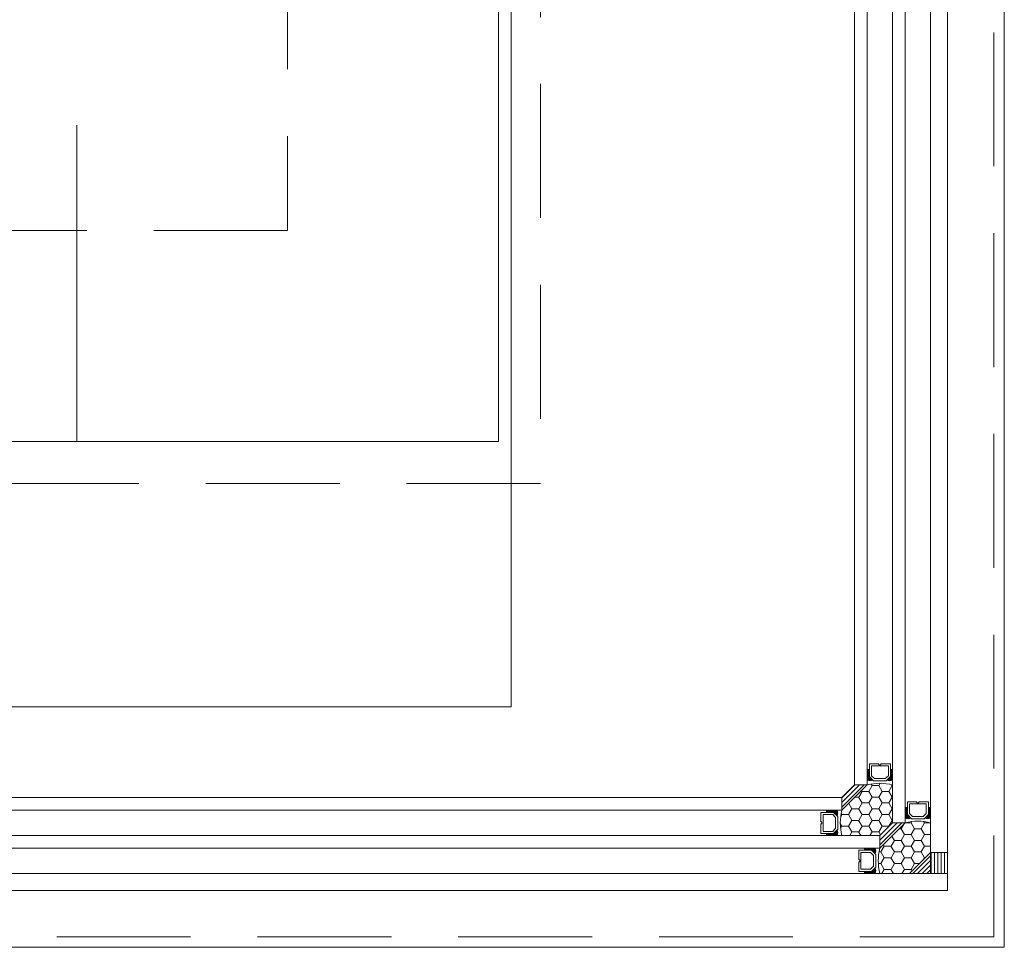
# Model space of a CAD drawing. Header units: millimetres. Extents: x 144573 to 336993, y 74252 to 247042.
# Tile 248 of 256: x 172834 to 173301, y 174615 to 175055. Entities that reach past the tile are written whole.
import ezdxf

# ---------------------------------------------------------------- set-up
doc = ezdxf.new("R2010")
doc.units = ezdxf.units.MM
doc.linetypes.add('CK_Čerchovaná 50', pattern=[6, 3, -1.5, 0, -1.5])
doc.linetypes.add('ČÁRKOVANÁ', pattern=[19.05, 12.7, -6.35])
doc.layers.add('FASÁDA DETAILNÍ', color=255, linetype='Continuous', lineweight=0)
doc.layers.add('TENKA', color=255, linetype='Continuous', lineweight=0)
pattern_1 = [(225, (189487.853, 122695.2166), (1.122532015, -1.122532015), [])]

msp = doc.modelspace()

# ---------------------------------------------------------------- hatches: boundary and pattern name
at = {"layer": 'FASÁDA DETAILNÍ'}
h = msp.add_hatch(dxfattribs=at)
h.set_pattern_fill('HONEY', color=256, angle=180)
h.set_pattern_definition([(180, (189505.8536, 122677.2166), (-4.7625, -2.74963), [3.175, -6.35]), (300, (189505.8536, 122677.2166), (4.76249943, -2.74963099), [3.175, -6.35]), (240, (189505.8536, 122677.2166), (-5.7e-07, -5.49926099), [-6.35, 3.175])])
edge = h.paths.add_edge_path()
edge.add_line((173242.481, 174668.259), (173248.481, 174674.259))
edge.add_line((173248.481, 174674.259), (173248.481, 174674.259))
edge.add_line((173248.481, 174674.259), (173248.481, 174692.259))
edge.add_arc((173242.481, 174670.367), 22.699, 434.67282, 465.32728)
edge.add_line((173236.481, 174692.259), (173224.481, 174680.259))
edge.add_arc((173246.372, 174674.259), 22.699, 524.67278, 555.32722)
edge.add_line((173224.481, 174668.259), (173242.481, 174668.259))
h = msp.add_hatch(dxfattribs=at)
h.set_pattern_fill('ANSI31', color=256, scale=0.5, angle=180)
h.set_pattern_definition([(225, (189505.8536, 122677.2166), (1.122532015, -1.122532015), [])])
h.paths.add_polyline_path([(173236.481, 174692.259), (173230.481, 174692.259), (173224.481, 174686.259), (173224.481, 174680.259)])
h = msp.add_hatch(dxfattribs=at)
h.set_pattern_fill('HONEY', color=256, angle=180)
h.set_pattern_definition([(180, (189487.853, 122695.2166), (-4.7625, -2.74963), [3.175, -6.35]), (300, (189487.853, 122695.2166), (4.76249943, -2.74963099), [3.175, -6.35]), (240, (189487.853, 122695.2166), (-5.7e-07, -5.49926099), [-6.35, 3.175])])
edge = h.paths.add_edge_path()
edge.add_line((173256.481, 174650.259), (173266.481, 174660.259))
edge.add_line((173266.481, 174660.259), (173266.481, 174660.259))
edge.add_line((173266.481, 174660.259), (173266.481, 174674.259))
edge.add_arc((173260.481, 174652.367), 22.699, 434.67282, 465.32728)
edge.add_line((173254.481, 174674.259), (173242.481, 174662.259))
edge.add_arc((173264.373, 174656.259), 22.699, 524.67278, 555.32722)
edge.add_line((173242.481, 174650.259), (173256.481, 174650.259))
h = msp.add_hatch(dxfattribs=at)
h.set_pattern_fill('ANSI31', color=256, scale=0.5, angle=180)
h.set_pattern_definition(pattern_1)
h.paths.add_polyline_path([(173254.481, 174674.259), (173248.481, 174674.259), (173242.481, 174668.259), (173242.481, 174662.259)])
h = msp.add_hatch(dxfattribs=at)
h.set_pattern_fill('ANSI31', color=256, scale=0.5, angle=180)
h.set_pattern_definition(pattern_1)
h.paths.add_polyline_path([(173266.481, 174660.259), (173266.481, 174660.259), (173256.481, 174650.259), (173266.481, 174650.259)])
h = msp.add_hatch(dxfattribs=at)
h.set_pattern_fill('ANSI31', color=256, scale=0.5, angle=225)
h.set_pattern_definition([(270, (189487.853, 122695.2166), (1.5875, -5e-16), [])])
h.paths.add_polyline_path([(173274.481, 174660.259), (173266.481, 174660.259), (173266.481, 174650.259), (173274.481, 174650.259)])

# ---------------------------------------------------------------- linework, layer by layer
for p, q in [((173230.481, 174692.259), (173230.481, 176609.759)), ((173236.481, 176609.759), (173236.481, 174692.259)), ((173248.481, 174674.259), (173248.481, 176609.759)), ((173254.481, 176609.759), (173254.481, 174674.259)), ((173266.481, 174660.259), (173266.481, 176609.759)), ((173274.481, 176609.759), (173274.481, 174660.259)), ((173224.481, 174686.259), (173230.481, 174692.259)), ((173224.481, 174680.259), (173236.481, 174692.259)), ((173230.481, 174692.259), (173236.481, 174692.259)), ((173224.481, 174686.259), (171750.48, 174686.259)), ((173224.481, 174686.259), (173224.481, 174680.259)), ((171750.48, 174680.259), (173224.481, 174680.259)), ((173242.481, 174668.259), (173248.481, 174674.259)), ((173242.481, 174662.259), (173254.481, 174674.259)), ((173248.481, 174674.259), (173254.481, 174674.259)), ((173266.481, 174674.259), (173266.481, 174650.259)), ((171750.48, 174668.259), (173242.481, 174668.259)), ((173242.481, 174668.259), (173242.481, 174662.259)), ((173242.481, 174662.259), (171750.48, 174662.259)), ((173256.481, 174650.259), (173266.481, 174660.259)), ((173266.481, 174660.259), (173274.481, 174660.259)), ((173274.481, 174650.259), (173274.481, 174660.259)), ((171750.48, 174650.259), (173274.481, 174650.259)), ((173274.481, 174650.259), (173274.481, 174642.259)), ((173274.481, 174642.259), (171750.48, 174642.259))]:
    msp.add_line(p, q, dxfattribs=at)
for points in [[(173301.48, 174615.259), (146721.48, 174615.259), (146721.48, 198295.259), (173301.48, 198295.259)], [(173061.48, 174855.259), (146961.48, 174855.259), (146961.48, 198055.259), (173061.48, 198055.259)], [(173237.481, 174702.259), (173237.481, 174696.259), (173239.481, 174694.259), (173245.481, 174694.259), (173247.481, 174696.259), (173247.481, 174702.259), (173242.981, 174702.259), (173242.981, 174701.759), (173241.981, 174701.759), (173241.981, 174702.259)], [(173246.481, 174701.259), (173238.481, 174701.259), (173238.481, 174696.673), (173239.895, 174695.259), (173244.928, 174695.259), (173246.481, 174696.673)], [(173255.481, 174684.259), (173255.481, 174678.259), (173257.481, 174676.259), (173263.481, 174676.259), (173265.481, 174678.259), (173265.481, 174684.259), (173260.981, 174684.259), (173260.981, 174683.759), (173259.981, 174683.759), (173259.981, 174684.259)], [(173264.481, 174683.259), (173256.481, 174683.259), (173256.481, 174678.673), (173257.896, 174677.259), (173262.929, 174677.259), (173264.481, 174678.673)], [(173214.481, 174679.259), (173220.481, 174679.259), (173222.481, 174677.259), (173222.481, 174671.259), (173220.481, 174669.259), (173214.481, 174669.259), (173214.481, 174673.759), (173214.981, 174673.759), (173214.981, 174674.759), (173214.481, 174674.759)], [(173215.481, 174670.259), (173215.481, 174678.259), (173220.066, 174678.259), (173221.481, 174676.844), (173221.481, 174671.811), (173220.066, 174670.259)], [(173232.481, 174661.259), (173238.481, 174661.259), (173240.481, 174659.259), (173240.481, 174653.259), (173238.481, 174651.259), (173232.481, 174651.259), (173232.481, 174655.759), (173232.981, 174655.759), (173232.981, 174656.759), (173232.481, 174656.759)], [(173233.481, 174652.259), (173233.481, 174660.259), (173238.067, 174660.259), (173239.481, 174658.844), (173239.481, 174653.811), (173238.067, 174652.259)]]:
    msp.add_lwpolyline(points, close=True, dxfattribs=at)
at = {"layer": 'FASÁDA DETAILNÍ', "linetype": 'ČÁRKOVANÁ', "ltscale": 5}
for points in [[(173296.48, 174620.259), (146726.48, 174620.259), (146726.48, 198290.259), (173296.48, 198290.259)], [(173081.48, 174835.259), (146941.48, 174835.259), (146941.48, 198075.259), (173081.48, 198075.259)], [(172961.48, 174955.259), (147061.48, 174955.259), (147061.48, 197955.259), (172961.48, 197955.259)]]:
    msp.add_lwpolyline(points, close=True, dxfattribs=at)
at = {"layer": 'FASÁDA DETAILNÍ'}
msp.add_lwpolyline([(172697.98, 174729.259), (173067.48, 174729.259), (173067.48, 176598.759)], dxfattribs=at)
for centre, radius, start, end in [((173236.981, 174700.122), 0.596, 213.03656, 326.96344), ((173236.981, 174699.829), 0.596, 213.03656, 326.96344), ((173236.981, 174699.537), 0.596, 213.03656, 326.96344), ((173236.981, 174699.244), 0.596, 213.03656, 326.96344), ((173236.981, 174698.952), 0.596, 213.03656, 326.96344), ((173236.981, 174698.659), 0.596, 213.03656, 326.96344), ((173236.981, 174698.367), 0.596, 213.03656, 326.96344), ((173236.981, 174698.074), 0.596, 213.03656, 326.96344), ((173236.981, 174697.782), 0.596, 213.03656, 326.96344), ((173247.981, 174700.122), 0.596, 213.03656, 326.96344), ((173247.981, 174699.829), 0.596, 213.03656, 326.96344), ((173247.981, 174699.537), 0.596, 213.03656, 326.96344), ((173247.981, 174699.244), 0.596, 213.03656, 326.96344), ((173247.981, 174698.952), 0.596, 213.03656, 326.96344), ((173247.981, 174698.659), 0.596, 213.03656, 326.96344), ((173247.981, 174698.367), 0.596, 213.03656, 326.96344), ((173247.981, 174698.074), 0.596, 213.03656, 326.96344), ((173247.981, 174697.782), 0.596, 213.03656, 326.96344), ((173236.981, 174697.489), 0.596, 213.03656, 326.96344), ((173236.981, 174697.197), 0.596, 213.03656, 326.96344), ((173236.981, 174696.904), 0.596, 213.03656, 326.96344), ((173236.981, 174696.612), 0.596, 213.03656, 326.96344), ((173237.119, 174696.599), 0.879, 223.50356, 316.00509), ((173237.267, 174696.69), 1.263, 231.50044, 308.03437), ((173237.406, 174696.85), 1.712, 237.31435, 302.70505), ((173237.55, 174697.094), 2.248, 241.59719, 298.47266), ((173237.719, 174697.443), 2.897, 244.70485, 294.69333), ((173237.833, 174697.81), 3.546, 247.59095, 292.70618), ((173242.481, 174670.368), 22.699, 74.67278, 105.32722), ((173247.129, 174697.81), 3.546, 247.29382, 292.40905), ((173247.243, 174697.443), 2.897, 245.30667, 295.29515), ((173247.412, 174697.094), 2.248, 241.52734, 298.40281), ((173247.556, 174696.85), 1.712, 237.29495, 302.68565), ((173247.695, 174696.69), 1.263, 231.96563, 308.49956), ((173247.843, 174696.599), 0.879, 223.99491, 316.49644), ((173247.981, 174697.489), 0.596, 213.03656, 326.96344), ((173247.981, 174697.197), 0.596, 213.03656, 326.96344), ((173247.981, 174696.904), 0.596, 213.03656, 326.96344), ((173247.981, 174696.612), 0.596, 213.03656, 326.96344), ((173216.618, 174679.759), 0.596, 303.03656, 56.96344), ((173216.911, 174679.759), 0.596, 303.03656, 56.96344), ((173217.203, 174679.759), 0.596, 303.03656, 56.96344), ((173217.496, 174679.759), 0.596, 303.03656, 56.96344), ((173217.788, 174679.759), 0.596, 303.03656, 56.96344), ((173218.081, 174679.759), 0.596, 303.03656, 56.96344), ((173218.373, 174679.759), 0.596, 303.03656, 56.96344), ((173218.666, 174679.759), 0.596, 303.03656, 56.96344), ((173218.958, 174679.759), 0.596, 303.03656, 56.96344), ((173219.251, 174679.759), 0.596, 303.03656, 56.96344), ((173219.543, 174679.759), 0.596, 303.03656, 56.96344), ((173219.836, 174679.759), 0.596, 303.03656, 56.96344), ((173220.128, 174679.759), 0.596, 303.03656, 56.96344), ((173220.14, 174679.621), 0.879, 313.99491, 46.49644), ((173220.05, 174679.473), 1.263, 321.96563, 38.49956), ((173219.89, 174679.334), 1.712, 327.29495, 32.68565), ((173219.646, 174679.189), 2.248, 331.52734, 28.40281), ((173219.297, 174679.021), 2.897, 335.30667, 25.29515), ((173218.93, 174678.907), 3.546, 337.29382, 22.40905), ((173246.372, 174674.259), 22.699, 164.67278, 195.32722), ((173254.981, 174682.121), 0.596, 213.03656, 326.96344), ((173254.981, 174681.829), 0.596, 213.03656, 326.96344), ((173254.981, 174681.536), 0.596, 213.03656, 326.96344), ((173254.981, 174681.244), 0.596, 213.03656, 326.96344), ((173254.981, 174680.951), 0.596, 213.03656, 326.96344), ((173254.981, 174680.659), 0.596, 213.03656, 326.96344), ((173254.981, 174680.366), 0.596, 213.03656, 326.96344), ((173254.981, 174680.074), 0.596, 213.03656, 326.96344), ((173254.981, 174679.781), 0.596, 213.03656, 326.96344), ((173254.981, 174679.489), 0.596, 213.03656, 326.96344), ((173254.981, 174679.196), 0.596, 213.03656, 326.96344), ((173254.981, 174678.904), 0.596, 213.03656, 326.96344), ((173265.981, 174682.121), 0.596, 213.03656, 326.96344), ((173265.981, 174681.829), 0.596, 213.03656, 326.96344), ((173265.981, 174681.536), 0.596, 213.03656, 326.96344), ((173265.981, 174681.244), 0.596, 213.03656, 326.96344), ((173265.981, 174680.951), 0.596, 213.03656, 326.96344), ((173265.981, 174680.659), 0.596, 213.03656, 326.96344), ((173265.981, 174680.366), 0.596, 213.03656, 326.96344), ((173265.981, 174680.074), 0.596, 213.03656, 326.96344), ((173265.981, 174679.781), 0.596, 213.03656, 326.96344), ((173265.981, 174679.489), 0.596, 213.03656, 326.96344), ((173265.981, 174679.196), 0.596, 213.03656, 326.96344), ((173265.981, 174678.904), 0.596, 213.03656, 326.96344), ((173254.981, 174678.611), 0.596, 213.03656, 326.96344), ((173255.119, 174678.599), 0.879, 223.50356, 316.00509), ((173255.267, 174678.689), 1.263, 231.50044, 308.03437), ((173255.406, 174678.85), 1.712, 237.31435, 302.70505), ((173255.551, 174679.094), 2.248, 241.59719, 298.47266), ((173255.719, 174679.443), 2.897, 244.70485, 294.69333), ((173255.833, 174679.809), 3.546, 247.59095, 292.70618), ((173260.481, 174652.367), 22.699, 74.67278, 105.32722), ((173265.13, 174679.809), 3.546, 247.29382, 292.40905), ((173265.244, 174679.443), 2.897, 245.30667, 295.29515), ((173265.412, 174679.094), 2.248, 241.52734, 298.40281), ((173265.557, 174678.85), 1.712, 237.29495, 302.68565), ((173265.695, 174678.689), 1.263, 231.96563, 308.49956), ((173265.844, 174678.599), 0.879, 223.99491, 316.49644), ((173265.981, 174678.611), 0.596, 213.03656, 326.96344), ((173216.618, 174668.759), 0.596, 303.03656, 56.96344), ((173216.911, 174668.759), 0.596, 303.03656, 56.96344), ((173217.203, 174668.759), 0.596, 303.03656, 56.96344), ((173217.496, 174668.759), 0.596, 303.03656, 56.96344), ((173217.788, 174668.759), 0.596, 303.03656, 56.96344), ((173218.081, 174668.759), 0.596, 303.03656, 56.96344), ((173218.373, 174668.759), 0.596, 303.03656, 56.96344), ((173218.666, 174668.759), 0.596, 303.03656, 56.96344), ((173218.958, 174668.759), 0.596, 303.03656, 56.96344), ((173219.251, 174668.759), 0.596, 303.03656, 56.96344), ((173219.543, 174668.759), 0.596, 303.03656, 56.96344), ((173219.836, 174668.759), 0.596, 303.03656, 56.96344), ((173220.128, 174668.759), 0.596, 303.03656, 56.96344), ((173220.14, 174668.896), 0.879, 313.50356, 46.00509), ((173220.05, 174669.045), 1.263, 321.50044, 38.03437), ((173219.89, 174669.183), 1.712, 327.31435, 32.70505), ((173219.646, 174669.328), 2.248, 331.59719, 28.47266), ((173219.297, 174669.496), 2.897, 334.70485, 24.69333), ((173218.93, 174669.61), 3.546, 337.59095, 22.70618), ((173234.619, 174661.759), 0.596, 303.03656, 56.96344), ((173234.911, 174661.759), 0.596, 303.03656, 56.96344), ((173235.204, 174661.759), 0.596, 303.03656, 56.96344), ((173235.496, 174661.759), 0.596, 303.03656, 56.96344), ((173235.789, 174661.759), 0.596, 303.03656, 56.96344), ((173236.081, 174661.759), 0.596, 303.03656, 56.96344), ((173236.374, 174661.759), 0.596, 303.03656, 56.96344), ((173236.666, 174661.759), 0.596, 303.03656, 56.96344), ((173236.959, 174661.759), 0.596, 303.03656, 56.96344), ((173237.251, 174661.759), 0.596, 303.03656, 56.96344), ((173237.544, 174661.759), 0.596, 303.03656, 56.96344), ((173237.836, 174661.759), 0.596, 303.03656, 56.96344), ((173238.129, 174661.759), 0.596, 303.03656, 56.96344), ((173238.141, 174661.621), 0.879, 313.99491, 46.49644), ((173238.051, 174661.473), 1.263, 321.96563, 38.49956), ((173237.89, 174661.334), 1.712, 327.29495, 32.68565), ((173237.646, 174661.189), 2.248, 331.52734, 28.40281), ((173237.297, 174661.021), 2.897, 335.30667, 25.29515), ((173236.931, 174660.907), 3.546, 337.29382, 22.40905), ((173264.373, 174656.259), 22.699, 164.67278, 195.32722), ((173234.619, 174650.759), 0.596, 303.03656, 56.96344), ((173234.911, 174650.759), 0.596, 303.03656, 56.96344), ((173235.204, 174650.759), 0.596, 303.03656, 56.96344), ((173235.496, 174650.759), 0.596, 303.03656, 56.96344), ((173235.789, 174650.759), 0.596, 303.03656, 56.96344), ((173236.081, 174650.759), 0.596, 303.03656, 56.96344), ((173236.374, 174650.759), 0.596, 303.03656, 56.96344), ((173236.666, 174650.759), 0.596, 303.03656, 56.96344), ((173236.959, 174650.759), 0.596, 303.03656, 56.96344), ((173237.251, 174650.759), 0.596, 303.03656, 56.96344), ((173237.544, 174650.759), 0.596, 303.03656, 56.96344), ((173237.836, 174650.759), 0.596, 303.03656, 56.96344), ((173238.129, 174650.759), 0.596, 303.03656, 56.96344), ((173238.141, 174650.896), 0.879, 313.50356, 46.00509), ((173238.051, 174651.045), 1.263, 321.50044, 38.03437), ((173237.89, 174651.183), 1.712, 327.31435, 32.70505), ((173237.646, 174651.328), 2.248, 331.59719, 28.47266), ((173237.297, 174651.496), 2.897, 334.70485, 24.69333), ((173236.931, 174651.61), 3.546, 337.59095, 22.70618)]:
    msp.add_arc(centre, radius, start, end, dxfattribs=at)
at = {"layer": 'TENKA', "linetype": 'CK_Čerchovaná 50', "ltscale": 50}
msp.add_line((172861.48, 174855.259), (172861.48, 198055.259), dxfattribs=at)

doc.saveas('drawing.dxf')
